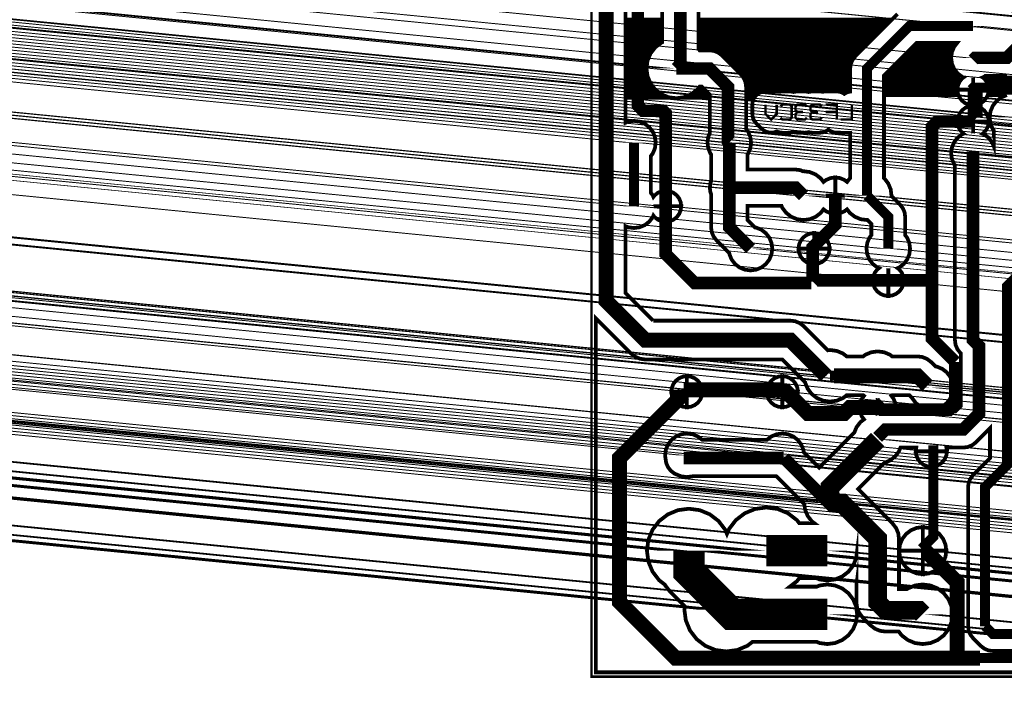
# Model space of a CAD drawing. Header units: millimetres. Extents: x -27026875 to 27027017, y -27026893 to 27026992.
# Tile 28 of 44: x -46 to 33, y -2 to 52. Entities that reach past the tile are written whole.
import ezdxf

# ---------------------------------------------------------------- set-up
doc = ezdxf.new("R2010")
doc.units = ezdxf.units.MM
doc.layers.add('BOT', color=2, linetype='CONTINUOUS')
doc.layers.add('DRL', color=26, linetype='CONTINUOUS')

# ---------------------------------------------------------------- blocks, each defined once
blk = doc.blocks.new('PAD_3_2')
at = {"layer": 'BOT', "color": 1}
blk.add_lwpolyline([(-0.45, 0, 54053816, 0.9, 1), (0.45, 0, 54053816, 0.9, 1)], format="xyseb", close=True, dxfattribs=at)
blk = doc.blocks.new('PAD_8_26')
at = {"layer": 'DRL', "color": 1}
blk.add_lwpolyline([(-0.2, 0, 53992952, 0.4, 1), (0.2, 0, 53992952, 0.4, 1)], format="xyseb", close=True, dxfattribs=at)
blk = doc.blocks.new('PAD_9_2')
at = {"layer": 'BOT', "color": 1}
blk.add_lwpolyline([(-0.395, 0, 53985784, 0.79, 1), (0.395, 0, 53985784, 0.79, 1)], format="xyseb", close=True, dxfattribs=at)
blk = doc.blocks.new('PAD_11_2')
at = {"layer": 'BOT', "color": 1}
blk.add_lwpolyline([(-0.75, 0, 53992952, 1.5, 1), (0.75, 0, 53992952, 1.5, 1)], format="xyseb", close=True, dxfattribs=at)
blk = doc.blocks.new('PAD_12_2')
at = {"layer": 'BOT', "color": 1}
blk.add_lwpolyline([(-0.555, 0, 53992952, 1.11, 1), (0.555, 0, 53992952, 1.11, 1)], format="xyseb", close=True, dxfattribs=at)
blk = doc.blocks.new('PAD_13_2')
at = {"layer": 'BOT', "color": 1}
blk.add_lwpolyline([(-0.715, 0, 53992952, 1.43, 1), (0.715, 0, 53992952, 1.43, 1)], format="xyseb", close=True, dxfattribs=at)
blk = doc.blocks.new('PAD_14_2')
at = {"layer": 'BOT', "color": 1}
blk.add_lwpolyline([(-0.4, 0, 53992952, 0.8, 1), (0.4, 0, 53992952, 0.8, 1)], format="xyseb", close=True, dxfattribs=at)
blk = doc.blocks.new('PAD_15_2')
at = {"layer": 'BOT', "color": 1}
blk.add_lwpolyline([(-0.5, 0, 53992952, 1, 1), (0.5, 0, 53992952, 1, 1)], format="xyseb", close=True, dxfattribs=at)
blk = doc.blocks.new('PAD_16_2')
at = {"layer": 'BOT', "color": 1}
blk.add_lwpolyline([(-1.25, 0, 53992952, 2.5, 1), (1.25, 0, 53992952, 2.5, 1)], format="xyseb", close=True, dxfattribs=at)
blk = doc.blocks.new('PAD_17_2')
at = {"layer": 'BOT', "color": 1}
blk.add_lwpolyline([(-1.2, 0, 53992952, 2.4, 1), (1.2, 0, 53992952, 2.4, 1)], format="xyseb", close=True, dxfattribs=at)
blk = doc.blocks.new('PAD_18_2')
at = {"layer": 'BOT', "color": 1}
blk.add_lwpolyline([(-0.9, 0, 53992952, 1.8, 1), (0.9, 0, 53992952, 1.8, 1)], format="xyseb", close=True, dxfattribs=at)
blk = doc.blocks.new('PAD_19_2')
at = {"layer": 'BOT', "color": 1}
blk.add_lwpolyline([(-1.19, 0, 53992952, 2.38, 1), (1.19, 0, 53992952, 2.38, 1)], format="xyseb", close=True, dxfattribs=at)
blk = doc.blocks.new('PAD_20_2')
at = {"layer": 'BOT', "color": 1}
blk.add_lwpolyline([(-0.3, 0, 53992952, 0.6, 1), (0.3, 0, 53992952, 0.6, 1)], format="xyseb", close=True, dxfattribs=at)
blk = doc.blocks.new('PAD_21_26')
at = {"layer": 'DRL', "color": 1}
blk.add_lwpolyline([(-0.25, 0, 53992952, 0.5, 1), (0.25, 0, 53992952, 0.5, 1)], format="xyseb", close=True, dxfattribs=at)
blk = doc.blocks.new('PAD_22_26')
at = {"layer": 'DRL', "color": 1}
blk.add_lwpolyline([(-0.6, 0, 53992952, 1.2, 1), (0.6, 0, 53992952, 1.2, 1)], format="xyseb", close=True, dxfattribs=at)
blk = doc.blocks.new('PAD_23_26')
at = {"layer": 'DRL', "color": 1}
blk.add_lwpolyline([(-0.225, 0, 53992952, 0.45, 1), (0.225, 0, 53992952, 0.45, 1)], format="xyseb", close=True, dxfattribs=at)
blk = doc.blocks.new('PAD_24_26')
at = {"layer": 'DRL', "color": 1}
blk.add_lwpolyline([(-0.275, 0, 53992952, 0.55, 1), (0.275, 0, 53992952, 0.55, 1)], format="xyseb", close=True, dxfattribs=at)
blk = doc.blocks.new('PAD_25_26')
at = {"layer": 'DRL', "color": 1}
blk.add_lwpolyline([(-0.8875, 0, 53992952, 1.775, 1), (0.8875, 0, 53992952, 1.775, 1)], format="xyseb", close=True, dxfattribs=at)
blk = doc.blocks.new('PAD_26_26')
at = {"layer": 'DRL', "color": 1}
blk.add_lwpolyline([(-0.775, 0, 53992952, 1.55, 1), (0.775, 0, 53992952, 1.55, 1)], format="xyseb", close=True, dxfattribs=at)
blk = doc.blocks.new('PAD_27_26')
at = {"layer": 'DRL', "color": 1}
blk.add_lwpolyline([(-0.8, 0, 53992952, 1.6, 1), (0.8, 0, 53992952, 1.6, 1)], format="xyseb", close=True, dxfattribs=at)
blk = doc.blocks.new('PAD_28_26')
at = {"layer": 'DRL', "color": 1}
blk.add_lwpolyline([(-0.325, 0, 53992952, 0.65, 1), (0.325, 0, 53992952, 0.65, 1)], format="xyseb", close=True, dxfattribs=at)
blk = doc.blocks.new('PAD_29_26')
at = {"layer": 'DRL', "color": 1}
blk.add_lwpolyline([(-0.1375, 0, 53992952, 0.275, 1), (0.1375, 0, 53992952, 0.275, 1)], format="xyseb", close=True, dxfattribs=at)

msp = doc.modelspace()

# ---------------------------------------------------------------- linework, layer by layer
at = {"layer": '53705064', "const_width": 0.2}
msp.add_lwpolyline([(0, 85), (115, 85), (115, 0), (0, 0), (0, 85)], dxfattribs=at)
at = {"layer": '53749800'}
for points, const_width in [([(3.0427, 28.14105), (1.16416, 30.01959), (1.16416, 72.72334), (3.80999, 75.36917), (9.31333, 75.36917), (11.32416, 77.38), (15.24, 77.38)], 1.2), ([(22.11916, 64.46834), (21.9075, 64.68), (8.78416, 64.68), (5.08, 60.97584), (5.08, 59.6), (3.70416, 58.22416), (3.70416, 45.63), (3.80999, 45.52417)], 1), ([(6.77333, 48.59334), (7.09083, 48.91084), (7.09083, 58.0125), (10.37167, 61.29334), (10.26583, 61.29334)], 1), ([(4.92849, 28.448), (2.71466, 30.66184), (2.71466, 35.99724), (2.93619, 35.90548), (3.38666, 35.84617), (3.83713, 35.90548), (4.25691, 36.07935), (4.61738, 36.35595), (4.89398, 36.71642), (4.94617, 36.84242), (5.04874, 36.70875), (5.30586, 36.51145), (5.60529, 36.38742), (5.92661, 36.34512), (5.92661, 37.58662), (5.12715, 37.58662), (5.12716, 37.58667), (5.12715, 37.58672), (5.92661, 37.58672), (5.92661, 38.82822), (5.60529, 38.78592), (5.30586, 38.66189), (5.04874, 38.46459), (4.94617, 38.33092), (4.89398, 38.45692), (4.73716, 38.66129), (4.73716, 41.59205), (4.89398, 41.79642), (5.06785, 42.2162), (5.12716, 42.66667), (5.06785, 43.11714), (4.89398, 43.53692), (4.61738, 43.89739), (4.25691, 44.17399), (3.83713, 44.34786), (3.38666, 44.40717), (2.93619, 44.34786), (2.71466, 44.2561), (2.71466, 59.69244)], 0.301), ([(5.64033, 58.0125), (5.64033, 50.67862), (5.58308, 50.65491), (5.09006, 50.27661), (4.71176, 49.78359), (4.47394, 49.20946), (4.39283, 48.59334), (4.47394, 47.97722), (4.71176, 47.40309), (5.09006, 46.91007), (5.58308, 46.53177), (6.15721, 46.29395), (6.77333, 46.21284), (7.38945, 46.29395), (7.96358, 46.53177), (8.4566, 46.91007), (8.63521, 47.14284), (8.81834, 47.14284), (9.45033, 46.51085), (9.45033, 43.41859), (9.32547, 43.11714), (9.26616, 42.66667), (9.32547, 42.2162), (9.49934, 41.79642), (9.55616, 41.72237), (9.55616, 39.57994), (9.49975, 39.44376), (9.45033, 39.06834), (9.49975, 38.69292), (9.55616, 38.55674), (9.55616, 35.89334), (9.60558, 35.51792), (9.75049, 35.16809), (9.981, 34.86768), (11.00663, 33.84205), (11.01881, 33.74953), (11.19268, 33.32975), (11.46928, 32.96928), (11.82975, 32.69268), (12.24953, 32.51881), (12.7, 32.4595), (13.15047, 32.51881), (13.57025, 32.69268), (13.93072, 32.96928), (14.20732, 33.32975), (14.38119, 33.74953), (14.4405, 34.2), (14.38119, 34.65047), (14.20732, 35.07025), (13.93072, 35.43072), (13.57025, 35.70732), (13.15047, 35.88119), (13.05795, 35.89337), (12.45716, 36.49416), (12.45716, 37.61784), (15.17798, 37.61784), (15.24415, 37.45809), (15.55412, 37.05413), (15.95808, 36.74416), (16.4285, 36.5493), (16.93333, 36.48284), (17.43816, 36.5493), (17.90858, 36.74416), (18.31254, 37.05413), (18.53272, 37.34108), (18.74753, 37.17625), (19.0976, 37.03125), (19.47328, 36.98179), (19.47328, 38.43329), (18.88382, 38.43329), (18.88383, 38.43334), (18.88382, 38.43339), (19.47328, 38.43339), (19.47328, 39.88489), (19.0976, 39.83543), (18.74753, 39.69043), (18.53272, 39.5256), (18.31254, 39.81255), (17.90858, 40.12252), (17.43816, 40.31738), (16.93333, 40.38384), (16.89313, 40.37855), (16.67375, 40.46943), (16.29833, 40.51885), (12.45716, 40.51884), (12.45716, 41.72237), (12.51398, 41.79642), (12.68785, 42.2162), (12.74716, 42.66667), (12.68785, 43.11714), (12.51398, 43.53692), (12.35133, 43.74889), (12.35133, 47.11167), (12.30191, 47.48709), (12.157, 47.83692), (11.92649, 48.13734), (10.44482, 49.619), (10.14441, 49.84951), (9.79458, 49.99443), (9.41916, 50.04384), (8.63521, 50.04384), (8.54133, 50.16619), (8.54133, 57.41168)], 0.301), ([(24.44505, 52.93495), (21.05838, 49.54828), (20.84376, 49.26858), (20.70885, 48.94287), (20.66283, 48.59333), (20.66283, 46.74232), (20.52436, 46.72409), (20.271, 46.61914), (20.19625, 46.56178), (20.1215, 46.61914), (19.86814, 46.72409), (19.59625, 46.75988), (18.69625, 46.75988), (18.47125, 46.73026), (18.24625, 46.75988), (17.64625, 46.75988), (17.37436, 46.72409), (17.34625, 46.71245), (17.31814, 46.72409), (17.04625, 46.75988), (16.44625, 46.75988), (16.17436, 46.72409), (16.14625, 46.71245), (16.11814, 46.72409), (15.84625, 46.75988), (15.24625, 46.75988), (15.02126, 46.73026), (14.79625, 46.75988), (14.52436, 46.72409), (14.34625, 46.65031), (14.16814, 46.72409), (13.89625, 46.75988), (13.62436, 46.72409), (13.371, 46.61914), (13.15343, 46.4522), (12.98649, 46.23463), (12.88154, 45.98127), (12.84575, 45.70938), (12.84575, 44.95938), (12.88154, 44.68749), (12.98649, 44.43413), (13.15343, 44.21656), (13.60343, 43.76656), (13.821, 43.59962), (14.07436, 43.49467), (14.34625, 43.45888), (14.61814, 43.49467), (14.79625, 43.56845), (14.97436, 43.49467), (15.24625, 43.45888), (15.84625, 43.45888), (16.11814, 43.49467), (16.14625, 43.50631), (16.17436, 43.49467), (16.44625, 43.45888), (17.04625, 43.45888), (17.31814, 43.49467), (17.34625, 43.50631), (17.37436, 43.49467), (17.64625, 43.45888), (18.24625, 43.45888), (18.51814, 43.49467), (18.7715, 43.59962), (18.92125, 43.71452), (19.071, 43.59962), (19.32436, 43.49467), (19.59625, 43.45888), (19.74625, 43.47863), (19.89625, 43.45888), (20.66283, 43.45888), (20.66283, 39.83458), (20.63412, 39.81255), (20.41394, 39.5256), (20.19913, 39.69043), (19.84906, 39.83543), (19.47338, 39.88489), (19.47338, 38.43339), (20.06284, 38.43339), (20.06283, 38.43334), (20.06284, 38.43329), (19.47338, 38.43329), (19.47338, 36.98179), (19.84906, 37.03125), (20.19913, 37.17625), (20.41394, 37.34108), (20.63412, 37.05413), (21.03808, 36.74416), (21.5085, 36.5493), (22.01333, 36.48284), (22.04921, 36.48756), (22.35616, 36.18061), (22.35616, 35.27462), (22.19934, 35.07025), (22.02547, 34.65047), (21.96616, 34.2), (22.02547, 33.74953), (22.19934, 33.32975), (22.47594, 32.96928), (22.83641, 32.69268), (22.96241, 32.64049), (22.82874, 32.53792), (22.63144, 32.2808), (22.50741, 31.98137), (22.46511, 31.66005), (23.70661, 31.66005), (23.70661, 32.45951), (23.70666, 32.4595), (23.70671, 32.45951), (23.70671, 31.66005), (24.94821, 31.66005), (24.90591, 31.98137), (24.78188, 32.2808), (24.58458, 32.53792), (24.45091, 32.64049), (24.57691, 32.69268), (24.93738, 32.96928), (25.21398, 33.32975), (25.38785, 33.74953), (25.44716, 34.2), (25.38785, 34.65047), (25.21398, 35.07025), (25.05716, 35.27462), (25.05716, 36.74001), (25.01114, 37.08955), (24.87623, 37.41526), (24.66161, 37.69496), (23.95911, 38.39746), (23.96383, 38.43334), (23.89737, 38.93817), (23.70251, 39.40859), (23.39254, 39.81255), (23.36383, 39.83458), (23.36383, 48.03393), (25.9594, 50.6295), (29.20516, 50.6295), (28.96402, 50.31525), (28.78915, 49.89306), (28.7295, 49.44), (28.78915, 48.98694), (28.96402, 48.56475), (29.24221, 48.20221), (29.60475, 47.92402), (29.71609, 47.8779), (29.59501, 47.78499), (29.39612, 47.5258), (29.27109, 47.22396), (29.22845, 46.90005), (30.47995, 46.90005), (30.47995, 47.68951), (30.48, 47.6895), (30.48005, 47.68951), (30.48005, 46.90005), (31.73155, 46.90005), (31.68891, 47.22396), (31.56388, 47.5258), (31.36499, 47.78499), (31.24391, 47.8779), (31.35525, 47.92402), (31.44058, 47.9895), (33.17875, 47.9895)], 0.301), ([(2.71466, 52.4895), (5.64033, 52.4895)], 0.301), ([(2.71466, 52.2885), (5.64033, 52.2885)], 0.301), ([(2.71466, 52.0875), (5.64033, 52.0875)], 0.301), ([(2.71466, 51.8865), (5.64033, 51.8865)], 0.301), ([(8.54133, 52.4895), (23.9996, 52.4895)], 0.301), ([(8.54133, 52.2885), (23.7986, 52.2885)], 0.301), ([(8.54133, 52.0875), (23.5976, 52.0875)], 0.301), ([(8.54133, 51.8865), (23.3966, 51.8865)], 0.301), ([(30.48, 51.98), (25.4, 51.98), (22.01333, 48.59333), (22.01333, 38.43334)], 0.8), ([(30.48, 49.28125), (30.63875, 49.44), (33.17875, 49.44), (35.2425, 51.50375), (36.83, 51.50375)], 1), ([(2.71466, 51.6855), (5.64033, 51.6855)], 0.301), ([(2.71466, 51.4845), (5.64033, 51.4845)], 0.301), ([(2.71466, 51.2835), (5.64033, 51.2835)], 0.301), ([(2.71466, 51.0825), (5.64033, 51.0825)], 0.301), ([(8.54133, 51.6855), (23.1956, 51.6855)], 0.301), ([(8.54133, 51.4845), (22.9946, 51.4845)], 0.301), ([(8.54133, 51.2835), (22.7936, 51.2835)], 0.301), ([(8.54133, 51.0825), (22.5926, 51.0825)], 0.301), ([(2.71466, 50.8815), (5.64033, 50.8815)], 0.301), ([(2.71466, 50.6805), (5.64033, 50.6805)], 0.301), ([(2.71466, 50.4795), (5.35448, 50.4795)], 0.301), ([(2.71466, 50.2785), (5.09252, 50.2785)], 0.301), ([(8.54133, 50.8815), (22.3916, 50.8815)], 0.301), ([(8.54133, 50.6805), (22.1906, 50.6805)], 0.301), ([(8.54133, 50.4795), (21.9896, 50.4795)], 0.301), ([(8.54133, 50.2785), (21.7886, 50.2785)], 0.301), ([(25.6084, 50.2785), (28.9488, 50.2785)], 0.301), ([(25.8094, 50.4795), (29.09006, 50.4795)], 0.301), ([(2.71466, 50.0775), (4.93728, 50.0775)], 0.301), ([(2.71466, 49.8765), (4.78305, 49.8765)], 0.301), ([(2.71466, 49.6755), (4.66699, 49.6755)], 0.301), ([(2.71466, 49.4745), (4.58373, 49.4745)], 0.301), ([(8.60938, 50.0775), (21.5876, 50.0775)], 0.301), ([(10.07926, 49.8765), (21.3866, 49.8765)], 0.301), ([(10.37119, 49.6755), (21.1856, 49.6755)], 0.301), ([(10.58932, 49.4745), (21.00177, 49.4745)], 0.301), ([(24.8044, 49.4745), (28.73404, 49.4745)], 0.301), ([(25.0054, 49.6755), (28.76051, 49.6755)], 0.301), ([(25.2064, 49.8765), (28.78697, 49.8765)], 0.301), ([(25.4074, 50.0775), (28.86554, 50.0775)], 0.301), ([(2.71466, 49.2735), (4.50047, 49.2735)], 0.301), ([(2.71466, 49.0725), (4.45591, 49.0725)], 0.301), ([(2.71466, 48.8715), (4.42945, 48.8715)], 0.301), ([(2.71466, 48.6705), (4.40299, 48.6705)], 0.301), ([(11.00666, 42.66667), (10.90083, 42.7725), (10.90083, 47.11167), (9.41916, 48.59334), (6.77333, 48.59334)], 1), ([(10.79032, 49.2735), (20.84754, 49.2735)], 0.301), ([(10.99132, 49.0725), (20.76254, 49.0725)], 0.301), ([(11.19233, 48.8715), (20.69945, 48.8715)], 0.301), ([(11.39333, 48.6705), (20.67299, 48.6705)], 0.301), ([(24.0004, 48.6705), (28.92022, 48.6705)], 0.301), ([(24.2014, 48.8715), (28.83696, 48.8715)], 0.301), ([(24.4024, 49.0725), (28.77789, 49.0725)], 0.301), ([(24.6034, 49.2735), (28.75142, 49.2735)], 0.301), ([(2.71466, 48.4695), (4.40913, 48.4695)], 0.301), ([(2.71466, 48.2685), (4.43559, 48.2685)], 0.301), ([(2.71466, 48.0675), (4.46205, 48.0675)], 0.301), ([(2.71466, 47.8665), (4.5198, 47.8665)], 0.301), ([(11.59433, 48.4695), (20.66283, 48.4695)], 0.301), ([(11.79533, 48.2685), (20.66283, 48.2685)], 0.301), ([(11.98008, 48.0675), (20.66283, 48.0675)], 0.301), ([(12.1343, 47.8665), (20.66283, 47.8665)], 0.301), ([(23.36383, 47.8665), (29.70123, 47.8665)], 0.301), ([(23.3974, 48.0675), (29.41777, 48.0675)], 0.301), ([(23.5984, 48.2685), (29.19134, 48.2685)], 0.301), ([(23.7994, 48.4695), (29.03711, 48.4695)], 0.301), ([(31.25877, 47.8665), (59.51411, 47.8665)], 0.301), ([(2.71466, 47.6655), (4.60306, 47.6655)], 0.301), ([(2.71466, 47.4645), (4.68632, 47.4645)], 0.301), ([(2.71466, 47.2635), (4.81887, 47.2635)], 0.301), ([(2.71466, 47.0625), (4.9731, 47.0625)], 0.301), ([(8.57356, 47.0625), (8.89868, 47.0625)], 0.301), ([(12.22801, 47.6655), (20.66283, 47.6655)], 0.301), ([(12.30488, 47.4645), (20.66283, 47.4645)], 0.301), ([(12.33134, 47.2635), (20.66283, 47.2635)], 0.301), ([(12.35133, 47.0625), (20.66283, 47.0625)], 0.301), ([(23.36383, 47.6655), (29.50332, 47.6655)], 0.301), ([(23.36383, 47.4645), (29.37073, 47.4645)], 0.301), ([(23.36383, 47.2635), (29.28747, 47.2635)], 0.301), ([(23.36383, 47.0625), (29.24984, 47.0625)], 0.301), ([(30.32125, 46.9), (30.48, 47.05875), (56.99125, 47.05875)], 0.8), ([(30.63875, 46.9), (30.63875, 44.6775)], 1.2), ([(30.63875, 44.51875), (30.48, 44.6775), (30.48, 46.9)], 0.8), ([(30.47995, 47.6655), (30.48005, 47.6655)], 0.301), ([(30.47995, 47.4645), (30.48005, 47.4645)], 0.301), ([(30.47995, 47.2635), (30.48005, 47.2635)], 0.301), ([(30.47995, 47.0625), (30.48005, 47.0625)], 0.301), ([(31.45668, 47.6655), (59.64301, 47.6655)], 0.301), ([(31.58927, 47.4645), (59.80418, 47.4645)], 0.301), ([(31.67253, 47.2635), (60.00518, 47.2635)], 0.301), ([(31.71016, 47.0625), (60.20618, 47.0625)], 0.301), ([(2.71466, 46.8615), (5.15336, 46.8615)], 0.301), ([(2.71466, 46.6605), (5.41531, 46.6605)], 0.301), ([(2.71466, 46.4595), (5.75755, 46.4595)], 0.301), ([(2.71466, 46.2585), (6.42649, 46.2585)], 0.301), ([(33.17606, 46.46495), (32.72975, 46.28008), (32.3465, 45.986), (32.05242, 45.60275), (31.86755, 45.15644), (31.8045, 44.6775), (31.86755, 44.19856), (32.05242, 43.75225), (32.14575, 43.63062), (32.14575, 42.33366), (31.99598, 42.69525), (31.71779, 43.05779), (31.35525, 43.33598), (31.24391, 43.3821), (31.36499, 43.47501), (31.56388, 43.7342), (31.68891, 44.03604), (31.73155, 44.35995), (30.48005, 44.35995), (30.48005, 43.57049), (30.48, 43.5705), (30.47995, 43.57049), (30.47995, 44.35995), (29.22845, 44.35995), (29.27109, 44.03604), (29.39612, 43.7342), (29.59501, 43.47501), (29.71609, 43.3821), (29.60475, 43.33598), (29.24221, 43.05779), (28.96402, 42.69525), (28.78915, 42.27306), (28.7295, 41.82), (28.78915, 41.36694), (28.96402, 40.94475), (29.0295, 40.85942), (29.0295, 26.8975), (29.07892, 26.52208), (29.22383, 26.17225), (29.45434, 25.87184), (29.50575, 25.82043), (29.50575, 21.62457), (29.08543, 21.20425), (24.27262, 21.20425), (24.31155, 21.49995), (22.86005, 21.49995), (22.86005, 21.04733), (22.85995, 21.04729), (22.85995, 21.49995), (21.40845, 21.49995), (21.45791, 21.12427), (21.60291, 20.7742), (21.76774, 20.55939), (21.48079, 20.33921), (21.17082, 19.93525), (20.98728, 19.49216), (18.19322, 16.6981), (16.94702, 17.9443), (16.92119, 18.14047), (16.74732, 18.56025), (16.47072, 18.92072), (16.11025, 19.19732), (15.69047, 19.37119), (15.24, 19.4305), (14.78953, 19.37119), (14.36975, 19.19732), (14.02203, 18.9305), (8.83797, 18.9305), (8.49025, 19.19732), (8.07047, 19.37119), (7.62, 19.4305), (7.16953, 19.37119), (6.74975, 19.19732), (6.38928, 18.92072), (6.11268, 18.56025), (5.93881, 18.14047), (5.8795, 17.69), (5.93881, 17.23953), (5.94225, 17.23123), (5.95892, 17.10458), (6.10383, 16.75475), (6.33434, 16.45434), (6.63475, 16.22383), (6.98458, 16.07892), (7.00757, 16.07589), (7.16953, 16.00881), (7.62, 15.9495), (8.07047, 16.00881), (8.12042, 16.0295), (14.73958, 16.0295), (14.77304, 16.01564), (17.00175, 13.78693), (17.05971, 13.3467), (17.26555, 12.84975), (17.59301, 12.42301), (17.79176, 12.2705), (16.59355, 12.2705), (16.40987, 12.50987), (15.69525, 13.05822), (14.86306, 13.40293), (13.97, 13.5205), (13.07694, 13.40293), (12.24475, 13.05822), (11.53013, 12.50987), (10.98178, 11.79525), (10.82072, 11.40642), (10.68037, 11.74525), (10.14791, 12.43916), (9.454, 12.97162), (8.64592, 13.30633), (7.77875, 13.4205), (6.91158, 13.30633), (6.1035, 12.97162), (5.40959, 12.43916), (4.87713, 11.74525), (4.54242, 10.93717), (4.42825, 10.07), (4.54242, 9.20283), (4.87713, 8.39475), (5.40959, 7.70084), (5.85836, 7.35648), (5.87306, 7.321), (6.22276, 6.86526), (7.45423, 5.63379), (7.4195, 5.37), (7.53367, 4.50283), (7.86838, 3.69475), (8.40084, 3.00084), (9.09475, 2.46838), (9.90283, 2.13367), (10.77, 2.0195), (11.63717, 2.13367), (12.44525, 2.46838), (12.86374, 2.7895), (17.98348, 2.7895), (18.22221, 2.69061), (18.83833, 2.6095), (19.45445, 2.69061), (20.02858, 2.92843), (20.5216, 3.30673), (20.8999, 3.79975), (21.13772, 4.37388), (21.21883, 4.99), (21.13772, 5.60612), (20.8999, 6.18025), (20.5216, 6.67327), (20.02858, 7.05157), (19.45445, 7.28939), (18.83833, 7.3705), (18.22221, 7.28939), (17.98348, 7.1905), (15.83694, 7.1905), (16.40987, 7.63013), (16.59355, 7.8695), (17.98348, 7.8695), (18.22221, 7.77061), (18.83833, 7.6895), (19.45445, 7.77061), (20.02858, 8.00843), (20.5216, 8.38673), (20.8999, 8.87975), (21.13772, 9.45388), (21.1595, 9.61932), (21.1595, 5.9425), (21.21744, 5.50238), (21.38732, 5.09225), (21.65756, 4.74005), (22.29256, 4.10506), (22.64475, 3.83482), (23.05488, 3.66494), (23.495, 3.607), (24.54466, 3.607), (24.77506, 3.30673), (25.26808, 2.92843), (25.84221, 2.69061), (26.45833, 2.6095), (27.07445, 2.69061), (27.64858, 2.92843), (28.1416, 3.30673), (28.5199, 3.79975), (28.75772, 4.37388), (28.83883, 4.99), (28.75772, 5.60612), (28.5199, 6.18025), (28.1416, 6.67327), (27.64858, 7.05157), (27.07445, 7.28939), (26.45833, 7.3705), (25.84221, 7.28939), (25.26808, 7.05157), (25.2113, 7.008), (24.5605, 7.008), (24.5605, 11.0225), (24.50256, 11.46262), (24.33268, 11.87275), (24.06244, 12.22494), (21.29613, 14.99125), (23.39216, 17.08728), (23.83525, 17.27082), (24.23921, 17.58079), (24.54918, 17.98475), (24.68111, 18.30325), (25.94363, 18.30325), (25.9047, 18.00755), (27.1462, 18.00755), (27.1462, 18.30325), (27.1463, 18.30325), (27.1463, 18.00755), (28.3878, 18.00755), (28.34887, 18.30325), (29.68625, 18.30325), (30.06167, 18.35267), (30.4115, 18.49758), (30.71191, 18.72809), (31.82825, 19.84443), (31.82825, 17.45565), (30.47755, 16.10495), (30.26293, 15.82525), (30.12802, 15.49954), (30.082, 15.15), (30.082, 4.0375), (30.12802, 3.68796), (30.26294, 3.36225), (30.47755, 3.08255), (31.11255, 2.44755), (31.39225, 2.23293), (31.71796, 2.09802), (32.0675, 2.052), (53.34, 2.052)], 0.301), ([(7.12017, 46.2585), (9.45033, 46.2585)], 0.301), ([(7.78911, 46.4595), (9.45033, 46.4595)], 0.301), ([(8.13135, 46.6605), (9.30068, 46.6605)], 0.301), ([(8.3933, 46.8615), (9.09968, 46.8615)], 0.301), ([(12.35133, 46.8615), (20.66283, 46.8615)], 0.301), ([(12.35133, 46.6605), (13.47085, 46.6605)], 0.301), ([(12.35133, 46.4595), (13.16294, 46.4595)], 0.301), ([(12.35133, 46.2585), (13.00481, 46.2585)], 0.301), ([(14.32165, 46.6605), (14.37085, 46.6605)], 0.301), ([(20.02165, 46.6605), (20.37085, 46.6605)], 0.301), ([(23.36383, 46.8615), (29.23351, 46.8615)], 0.301), ([(23.36383, 46.6605), (29.25997, 46.6605)], 0.301), ([(23.36383, 46.4595), (29.31936, 46.4595)], 0.301), ([(29.59501, 46.01501), (29.8542, 45.81612), (30.15604, 45.69109), (30.47995, 45.64845), (30.47995, 46.89995), (29.22845, 46.89995), (29.27109, 46.57604), (29.39612, 46.2742), (29.59501, 46.01501)], 0.301), ([(30.47995, 46.8615), (30.48005, 46.8615)], 0.301), ([(30.47995, 46.6605), (30.48005, 46.6605)], 0.301), ([(30.47995, 46.4595), (30.48005, 46.4595)], 0.301), ([(30.80396, 45.69109), (31.1058, 45.81612), (31.36499, 46.01501), (31.56388, 46.2742), (31.68891, 46.57604), (31.73155, 46.89995), (30.48005, 46.89995), (30.48005, 45.64845), (30.80396, 45.69109)], 0.301), ([(31.64064, 46.4595), (33.1629, 46.4595)], 0.301), ([(31.70003, 46.6605), (60.60818, 46.6605)], 0.301), ([(31.72649, 46.8615), (60.40718, 46.8615)], 0.301), ([(3.70416, 45.63), (4.12749, 45.20667), (5.715, 45.20667), (5.92666, 44.99501), (5.92666, 37.58667)], 1), ([(14.79625, 45.70938), (14.79625, 44.95938), (14.34625, 44.50938), (13.89625, 44.95938), (13.89625, 45.70938)], 0.2), ([(15.09625, 44.65938), (15.24625, 44.50938), (15.84625, 44.50938), (15.99625, 44.65938), (15.99625, 45.55938), (15.84625, 45.70938), (15.24625, 45.70938), (15.09625, 45.55938)], 0.2), ([(17.19625, 45.55938), (17.04625, 45.70938), (16.44625, 45.70938), (16.29625, 45.55938), (16.29625, 45.25938), (16.44625, 45.10938), (16.89625, 45.10938)], 0.2), ([(18.39625, 45.55938), (18.24625, 45.70938), (17.64625, 45.70938), (17.49625, 45.55938), (17.49625, 45.25938), (17.64625, 45.10938), (18.09625, 45.10938)], 0.2), ([(19.59625, 44.50938), (19.59625, 45.70938), (18.69625, 45.70938)], 0.2), ([(20.79625, 45.70938), (20.79625, 44.50938), (19.89625, 44.50938)], 0.2), ([(30.47995, 44.36005), (30.47995, 45.61155), (30.15604, 45.56891), (29.8542, 45.44388), (29.59501, 45.24499), (29.39612, 44.9858), (29.27109, 44.68396), (29.22845, 44.36005), (30.47995, 44.36005)], 0.301), ([(31.73155, 44.36005), (31.68891, 44.68396), (31.56388, 44.9858), (31.36499, 45.24499), (31.1058, 45.44388), (30.80396, 45.56891), (30.48005, 45.61155), (30.48005, 44.36005), (31.73155, 44.36005)], 0.301), ([(16.44625, 45.10938), (16.29625, 44.95938), (16.29625, 44.65938), (16.44625, 44.50938), (17.04625, 44.50938), (17.19625, 44.65938)], 0.2), ([(17.64625, 45.10938), (17.49625, 44.95938), (17.49625, 44.65938), (17.64625, 44.50938), (18.24625, 44.50938), (18.39625, 44.65938)], 0.2), ([(18.69625, 45.10938), (19.59625, 45.10938)], 0.2), ([(29.05125, 25.15125), (27.19916, 27.00334), (27.19916, 43.93667), (27.62249, 44.36), (30.48, 44.36)], 1), ([(3.38666, 42.66667), (3.38666, 37.58667)], 0.8), ([(12.7, 34.2), (11.00666, 35.89334), (11.00666, 42.66667)], 1), ([(22.86, 19.11876), (23.49499, 19.75375), (29.68625, 19.75375), (30.95625, 21.02375), (30.95625, 26.42125), (30.48, 26.8975), (30.48, 41.97875)], 1), ([(16.93333, 38.43334), (16.29833, 39.06834), (10.90083, 39.06834)], 1), ([(7.16821, 37.58672), (7.12591, 37.90804), (7.00188, 38.20747), (6.80458, 38.46459), (6.54746, 38.66189), (6.24803, 38.78592), (5.92671, 38.82822), (5.92671, 37.58672), (7.16821, 37.58672)], 0.301), ([(17.67416, 34.30584), (19.47333, 36.10501), (19.47333, 38.43334)], 1), ([(22.01333, 38.43334), (23.70666, 36.74001), (23.70666, 34.2)], 0.8), ([(5.92666, 37.6925), (5.92666, 33.77667), (8.25499, 31.44834), (17.56833, 31.44834)], 1), ([(6.80458, 36.70875), (7.00188, 36.96587), (7.12591, 37.2653), (7.16821, 37.58662), (5.92671, 37.58662), (5.92671, 36.34512), (6.24803, 36.38742), (6.54746, 36.51145), (6.80458, 36.70875)], 0.301), ([(17.77995, 34.20005), (17.77995, 35.44155), (17.45863, 35.39925), (17.1592, 35.27522), (16.90208, 35.07792), (16.70478, 34.8208), (16.58075, 34.52137), (16.53845, 34.20005), (17.77995, 34.20005)], 0.301), ([(19.02155, 34.20005), (18.97925, 34.52137), (18.85522, 34.8208), (18.65792, 35.07792), (18.4008, 35.27522), (18.10137, 35.39925), (17.78005, 35.44155), (17.78005, 34.20005), (19.02155, 34.20005)], 0.301), ([(17.78, 34.41167), (17.67416, 34.30583), (17.67416, 31.55417)], 1), ([(17.1592, 33.12478), (17.45863, 33.00075), (17.77995, 32.95845), (17.77995, 34.19995), (16.53845, 34.19995), (16.58075, 33.87863), (16.70478, 33.5792), (16.90208, 33.32208), (17.1592, 33.12478)], 0.301), ([(18.10137, 33.00075), (18.4008, 33.12478), (18.65792, 33.32208), (18.85522, 33.5792), (18.97925, 33.87863), (19.02155, 34.19995), (17.78005, 34.19995), (17.78005, 32.95845), (18.10137, 33.00075)], 0.301), ([(35.71875, 33.72375), (33.17875, 31.18375), (33.17875, 16.89625), (31.4325, 15.15), (31.4325, 4.0375)], 0.8), ([(17.67416, 31.55417), (17.77999, 31.66), (23.70666, 31.66)], 1), ([(22.50741, 31.33863), (22.63144, 31.0392), (22.82874, 30.78208), (23.08586, 30.58478), (23.38529, 30.46075), (23.70661, 30.41845), (23.70661, 31.65995), (22.46511, 31.65995), (22.50741, 31.33863)], 0.301), ([(27.19916, 31.66), (23.70666, 31.66)], 1), ([(24.02803, 30.46075), (24.32746, 30.58478), (24.58458, 30.78208), (24.78188, 31.0392), (24.90591, 31.33863), (24.94821, 31.65995), (23.70671, 31.65995), (23.70671, 30.41845), (24.02803, 30.46075)], 0.301), ([(114.6495, 0.3505), (0.3505, 0.3505), (0.3505, 28.6405), (3.18988, 25.80113), (3.511, 25.55473), (3.88495, 25.39983), (4.28625, 25.347), (15.23276, 25.347), (17.05769, 23.52207), (17.05971, 23.5067), (17.26555, 23.00975), (17.59301, 22.58301), (18.01975, 22.25555), (18.5167, 22.04971), (19.05, 21.9795), (19.5833, 22.04971), (20.08025, 22.25555), (20.38513, 22.4895), (21.70402, 22.4895), (21.76774, 22.44061), (21.60291, 22.2258), (21.45791, 21.87573), (21.40845, 21.50005), (22.85995, 21.50005), (22.85995, 22.08951), (22.86, 22.0895), (22.86005, 22.08951), (22.86005, 21.50005), (24.31155, 21.50005), (24.26209, 21.87573), (24.11709, 22.2258), (23.95226, 22.44061), (24.01598, 22.4895), (25.39276, 22.4895), (25.62049, 22.26177), (25.63893, 22.21725), (25.91553, 21.85678), (26.276, 21.58018), (26.69578, 21.40631), (27.14625, 21.347), (27.59672, 21.40631), (28.0165, 21.58018), (28.37697, 21.85678), (28.65357, 22.21725), (28.82744, 22.63703), (28.88675, 23.0875), (28.82744, 23.53797), (28.65357, 23.95775), (28.37697, 24.31822), (28.0165, 24.59482), (27.59672, 24.76869), (27.48424, 24.7835), (27.13137, 25.13637), (26.81025, 25.38277), (26.4363, 25.53767), (26.035, 25.5905), (24.01598, 25.5905), (23.83525, 25.72918), (23.36483, 25.92404), (22.86, 25.9905), (22.35517, 25.92404), (21.88475, 25.72918), (21.70402, 25.5905), (20.38513, 25.5905), (20.08025, 25.82445), (19.5833, 26.03029), (19.05, 26.1005), (18.88629, 26.07895), (16.97137, 27.99387), (16.65025, 28.24027), (16.2763, 28.39517), (15.875, 28.448), (4.92849, 28.448)], 0.301), ([(18.7325, 24.04), (15.875, 26.8975), (4.28625, 26.8975), (3.01625, 28.1675)], 1.2), ([(22.70125, 21.8175), (23.1775, 21.34125), (28.575, 21.34125), (29.05125, 21.8175), (29.05125, 25.15125)], 1), ([(19.05, 24.04), (22.86, 24.04)], 0.8), ([(19.3675, 24.04), (22.86, 24.04)], 1.2), ([(26.82875, 23.24625), (26.035, 24.04), (22.5425, 24.04)], 1.2), ([(7.61995, 24.01155), (7.29863, 23.96925), (6.9992, 23.84522), (6.74208, 23.64792), (6.54478, 23.3908), (6.42075, 23.09137), (6.37845, 22.77005), (7.61995, 22.77005), (7.61995, 24.01155)], 0.301), ([(8.2408, 23.84522), (7.94137, 23.96925), (7.62005, 24.01155), (7.62005, 22.77005), (8.86155, 22.77005), (8.81925, 23.09137), (8.69522, 23.3908), (8.49792, 23.64792), (8.2408, 23.84522)], 0.301), ([(14.91863, 23.96925), (14.6192, 23.84522), (14.36208, 23.64792), (14.16478, 23.3908), (14.04075, 23.09137), (13.99845, 22.77005), (15.23995, 22.77005), (15.23995, 24.01155), (14.91863, 23.96925)], 0.301), ([(15.24005, 24.01155), (15.24005, 22.77005), (16.48155, 22.77005), (16.43925, 23.09137), (16.31522, 23.3908), (16.11792, 23.64792), (15.8608, 23.84522), (15.56137, 23.96925), (15.24005, 24.01155)], 0.301), ([(7.36, 22.6), (2.24, 17.48), (2.24, 5.96), (6.72, 1.48), (31.04, 1.48)], 1.2), ([(7.61995, 22.76995), (6.37845, 22.76995), (6.42075, 22.44863), (6.54478, 22.1492), (6.74208, 21.89208), (6.9992, 21.69478), (7.29863, 21.57075), (7.61995, 21.52845), (7.61995, 22.76995)], 0.301), ([(15.36, 22.6), (15.04, 22.92), (7.36, 22.92)], 1.2), ([(7.62005, 22.76995), (7.62005, 21.52845), (7.94137, 21.57075), (8.2408, 21.69478), (8.49792, 21.89208), (8.69522, 22.1492), (8.81925, 22.44863), (8.86155, 22.76995), (7.62005, 22.76995)], 0.301), ([(13.99845, 22.76995), (14.04075, 22.44863), (14.16478, 22.1492), (14.36208, 21.89208), (14.6192, 21.69478), (14.91863, 21.57075), (15.23995, 21.52845), (15.23995, 22.76995), (13.99845, 22.76995)], 0.301), ([(22.86, 21.5), (20.6375, 21.5), (20.16125, 21.02375), (17.30375, 21.02375), (15.5575, 22.77), (15.24, 22.77)], 1.2), ([(15.24005, 22.76995), (15.24005, 21.52845), (15.56137, 21.57075), (15.8608, 21.69478), (16.11792, 21.89208), (16.31522, 22.1492), (16.43925, 22.44863), (16.48155, 22.76995), (15.24005, 22.76995)], 0.301), ([(22.86, 18.96), (19.05, 15.15), (19.05, 13.88)], 1.5), ([(26.3525, 10.22876), (27.305, 11.18126), (27.305, 18.48375)], 0.8), ([(60.94, 18.94001), (60.96, 18.92001), (60.96, 7.8475), (54.61, 1.4975), (30.7975, 1.4975)], 0.8), ([(25.9047, 18.00745), (25.947, 17.68613), (26.07103, 17.3867), (26.26833, 17.12958), (26.52545, 16.93228), (26.82488, 16.80825), (27.1462, 16.76595), (27.1462, 18.00745), (25.9047, 18.00745)], 0.301), ([(27.1463, 18.00745), (27.1463, 16.76595), (27.46762, 16.80825), (27.76705, 16.93228), (28.02417, 17.12958), (28.22147, 17.3867), (28.3455, 17.68613), (28.3878, 18.00745), (27.1463, 18.00745)], 0.301), ([(7.36, 17.48), (15.36, 17.48)], 1), ([(15.36, 17.48), (19.2, 13.64), (19.52, 13.64)], 1), ([(26.45833, 4.99), (26.14083, 5.3075), (23.495, 5.3075), (22.86, 5.9425), (22.86, 11.0225), (20.0025, 13.88), (19.05, 13.88)], 1.5), ([(25.51753, 11.69948), (25.12786, 11.40047), (24.82885, 11.0108), (24.64089, 10.55702), (24.57678, 10.07005), (26.45828, 10.07005), (26.45828, 11.95155), (25.97131, 11.88744), (25.51753, 11.69948)], 0.301), ([(26.45838, 11.95155), (26.45838, 10.07005), (28.33988, 10.07005), (28.27577, 10.55702), (28.08781, 11.0108), (27.7888, 11.40047), (27.39913, 11.69948), (26.94535, 11.88744), (26.45838, 11.95155)], 0.301), ([(11.2, 5), (7.77875, 8.42125), (7.77875, 10.07)], 2.5), ([(13.97, 10.07), (18.83833, 10.07)], 2.5), ([(29.21, 1.7975), (29.21, 7.53), (26.67, 10.07), (26.45833, 10.07)], 1.2), ([(24.57678, 10.06995), (24.64089, 9.58298), (24.82885, 9.1292), (25.12786, 8.73953), (25.51753, 8.44052), (25.97131, 8.25256), (26.45828, 8.18845), (26.45828, 10.06995), (24.57678, 10.06995)], 0.301), ([(26.45838, 10.06995), (26.45838, 8.18845), (26.94535, 8.25256), (27.39913, 8.44052), (27.7888, 8.73953), (28.08781, 9.1292), (28.27577, 9.58298), (28.33988, 10.06995), (26.45838, 10.06995)], 0.301), ([(10.685, 5.515), (11.21, 4.99), (18.83833, 4.99)], 2.5), ([(31.4325, 4.0375), (32.0675, 3.4025), (53.34, 3.4025)], 0.8)]:
    msp.add_lwpolyline(points, dxfattribs=dict(at, const_width=const_width))

# ---------------------------------------------------------------- block references
at = {"layer": 'BOT'}
for name, p in [('PAD_3_2', (98.26625, 83.57125)), ('PAD_3_2', (98.425, 67.69625)), ('PAD_3_2', (33.49625, 53.09125)), ('PAD_3_2', (33.655, 44.6775)), ('PAD_3_2', (102.235, 19.9125)), ('PAD_3_2', (108.74374, 19.9125)), ('PAD_3_2', (102.235, 15.4675)), ('PAD_3_2', (108.74374, 15.4675)), ('PAD_18_2', (5.08, 79.92)), ('PAD_18_2', (62.23, 79.92)), ('PAD_15_2', (88.68833, 79.92)), ('PAD_15_2', (91.22833, 79.92)), ('PAD_14_2', (106.68, 79.92)), ('PAD_15_2', (15.24, 77.38)), ('PAD_15_2', (19.05, 77.38)), ('PAD_15_2', (22.86, 77.38)), ('PAD_18_2', (102.235, 77.16834)), ('PAD_14_2', (106.68, 77.38)), ('PAD_15_2', (15.24, 74.84)), ('PAD_15_2', (19.05, 74.84)), ('PAD_15_2', (22.86, 74.84)), ('PAD_14_2', (106.68, 74.84)), ('PAD_14_2', (35.56, 73.57)), ('PAD_14_2', (38.1, 73.57)), ('PAD_14_2', (40.64, 73.57)), ('PAD_14_2', (43.18, 73.57)), ('PAD_14_2', (45.72, 73.57)), ('PAD_14_2', (48.26, 73.57)), ('PAD_14_2', (68.42125, 73.57)), ('PAD_14_2', (70.96125, 73.57)), ('PAD_14_2', (73.50125, 73.57)), ('PAD_14_2', (76.04125, 73.57)), ('PAD_13_2', (6.77333, 71.45334)), ('PAD_14_2', (106.68, 72.3)), ('PAD_15_2', (63.5, 69.76)), ('PAD_15_2', (66.04, 69.76)), ('PAD_14_2', (106.68, 69.76)), ('PAD_14_2', (35.56, 67.22)), ('PAD_14_2', (38.1, 67.22)), ('PAD_14_2', (40.64, 67.22)), ('PAD_14_2', (43.18, 67.22)), ('PAD_14_2', (45.72, 67.22)), ('PAD_14_2', (48.26, 67.22)), ('PAD_14_2', (50.8, 67.22)), ('PAD_14_2', (53.34, 67.22)), ('PAD_15_2', (63.5, 67.22)), ('PAD_15_2', (66.04, 67.22)), ('PAD_14_2', (73.66, 67.22)), ('PAD_14_2', (76.2, 67.22)), ('PAD_14_2', (78.74, 67.22)), ('PAD_14_2', (81.28, 67.22)), ('PAD_14_2', (83.82, 67.22)), ('PAD_14_2', (86.36, 67.22)), ('PAD_14_2', (88.9, 67.22)), ('PAD_14_2', (91.44, 67.22)), ('PAD_14_2', (106.68, 67.22)), ('PAD_15_2', (106.52125, 63.56875)), ('PAD_15_2', (109.06125, 63.56875)), ('PAD_15_2', (111.60125, 63.56875)), ('PAD_11_2', (107.97645, 57.58917)), ('PAD_19_2', (19.47333, 56.21334)), ('PAD_14_2', (30.48, 54.52)), ('PAD_14_2', (30.48, 51.98)), ('PAD_14_2', (30.48, 49.44)), ('PAD_13_2', (6.77333, 48.59334)), ('PAD_14_2', (30.48, 46.9)), ('PAD_11_2', (107.97645, 45.52418)), ('PAD_14_2', (30.48, 44.36)), ('PAD_14_2', (30.48, 41.82)), ('PAD_15_2', (16.93333, 38.43334)), ('PAD_15_2', (19.47333, 38.43334)), ('PAD_15_2', (22.01333, 38.43334)), ('PAD_20_2', (60.96, 29.12)), ('PAD_20_2', (66.04, 29.12)), ('PAD_12_2', (19.05, 24.04)), ('PAD_15_2', (22.86, 24.04)), ('PAD_15_2', (22.86, 21.5)), ('PAD_15_2', (22.86, 18.96)), ('PAD_12_2', (19.05, 13.88)), ('PAD_14_2', (35.56, 11.34)), ('PAD_14_2', (38.1, 11.34)), ('PAD_14_2', (40.64, 11.34)), ('PAD_14_2', (43.18, 11.34)), ('PAD_14_2', (45.72, 11.34)), ('PAD_14_2', (48.26, 11.34)), ('PAD_14_2', (50.8, 11.34)), ('PAD_14_2', (53.34, 11.34)), ('PAD_14_2', (73.66, 11.34)), ('PAD_14_2', (76.2, 11.34)), ('PAD_14_2', (78.74, 11.34)), ('PAD_14_2', (81.28, 11.34)), ('PAD_14_2', (83.82, 11.34)), ('PAD_14_2', (86.36, 11.34)), ('PAD_14_2', (88.9, 11.34)), ('PAD_14_2', (91.44, 11.34)), ('PAD_17_2', (7.77875, 10.07)), ('PAD_16_2', (13.97, 10.07)), ('PAD_13_2', (18.83833, 10.07)), ('PAD_13_2', (26.45833, 10.07)), ('PAD_18_2', (35.56, 6.26001)), ('PAD_17_2', (10.77, 5.37)), ('PAD_18_2', (109.22, 5.20167)), ('PAD_13_2', (18.83833, 4.99)), ('PAD_13_2', (26.45833, 4.99)), ('PAD_18_2', (62.23, 3.72)), ('PAD_9_2', (57.15, 76.11)), ('PAD_9_2', (59.69, 76.11)), ('PAD_9_2', (26.24666, 68.91334)), ('PAD_9_2', (22.01333, 67.22)), ('PAD_9_2', (57.15, 65.95)), ('PAD_9_2', (59.69, 65.95)), ('PAD_9_2', (22.01333, 64.68)), ('PAD_9_2', (26.24666, 63.83334)), ('PAD_9_2', (60.96, 62.61625)), ('PAD_9_2', (60.96, 57.53625)), ('PAD_9_2', (40.64, 54.52)), ('PAD_9_2', (43.18, 54.52)), ('PAD_9_2', (45.72, 54.52)), ('PAD_9_2', (48.26, 54.52)), ('PAD_9_2', (50.8, 54.52)), ('PAD_9_2', (53.34, 54.52)), ('PAD_9_2', (55.88, 54.52)), ('PAD_9_2', (58.42, 54.52)), ('PAD_9_2', (60.96, 54.52)), ('PAD_9_2', (63.5, 54.52)), ('PAD_9_2', (66.04, 54.52)), ('PAD_9_2', (68.58, 54.52)), ('PAD_9_2', (71.12, 54.52)), ('PAD_9_2', (73.66, 54.52)), ('PAD_9_2', (76.2, 54.52)), ('PAD_9_2', (78.74, 54.52)), ('PAD_9_2', (81.28, 54.52)), ('PAD_9_2', (83.82, 54.52)), ('PAD_9_2', (86.36, 54.52)), ('PAD_9_2', (88.9, 54.52)), ('PAD_9_2', (36.83, 51.345)), ('PAD_9_2', (36.83, 43.725)), ('PAD_9_2', (3.38666, 42.66667)), ('PAD_9_2', (11.00666, 42.66667)), ('PAD_9_2', (35.71875, 41.34375)), ('PAD_9_2', (92.71, 41.82)), ('PAD_9_2', (97.79, 41.82)), ('PAD_9_2', (40.64, 39.28)), ('PAD_9_2', (43.18, 39.28)), ('PAD_9_2', (45.72, 39.28)), ('PAD_9_2', (48.26, 39.28)), ('PAD_9_2', (50.8, 39.28)), ('PAD_9_2', (53.34, 39.28)), ('PAD_9_2', (55.88, 39.28)), ('PAD_9_2', (58.42, 39.28)), ('PAD_9_2', (60.96, 39.28)), ('PAD_9_2', (63.5, 39.28)), ('PAD_9_2', (66.04, 39.28)), ('PAD_9_2', (68.58, 39.28)), ('PAD_9_2', (71.12, 39.28)), ('PAD_9_2', (73.66, 39.28)), ('PAD_9_2', (76.2, 39.28)), ('PAD_9_2', (78.74, 39.28)), ('PAD_9_2', (81.28, 39.28)), ('PAD_9_2', (83.82, 39.28)), ('PAD_9_2', (86.36, 39.28)), ('PAD_9_2', (88.9, 39.28)), ('PAD_9_2', (110.49, 38.22167)), ('PAD_9_2', (3.38666, 37.58667)), ('PAD_9_2', (5.92666, 37.58667)), ('PAD_9_2', (12.7, 34.2)), ('PAD_9_2', (17.78, 34.2)), ('PAD_9_2', (23.70666, 34.2)), ('PAD_9_2', (35.71875, 33.72375)), ('PAD_9_2', (110.49, 33.14167)), ('PAD_9_2', (23.70666, 31.66)), ('PAD_9_2', (60.96, 24.04)), ('PAD_9_2', (66.04, 24.04)), ('PAD_9_2', (7.62, 22.77)), ('PAD_9_2', (15.24, 22.77)), ('PAD_9_2', (27.14625, 23.0875)), ('PAD_9_2', (60.96, 18.96)), ('PAD_9_2', (66.04, 18.96)), ('PAD_9_2', (7.62, 17.69)), ('PAD_9_2', (15.24, 17.69)), ('PAD_9_2', (27.14625, 18.0075))]:
    msp.add_blockref(name, p, dxfattribs=at)
at = {"layer": 'DRL'}
for name, p in [('PAD_8_26', (98.26625, 83.57125)), ('PAD_27_26', (5.08, 79.92)), ('PAD_27_26', (62.23, 79.92)), ('PAD_23_26', (88.68833, 79.92)), ('PAD_23_26', (91.22833, 79.92)), ('PAD_21_26', (106.68, 79.92)), ('PAD_27_26', (102.235, 77.16834)), ('PAD_23_26', (15.24, 77.38)), ('PAD_23_26', (19.05, 77.38)), ('PAD_23_26', (22.86, 77.38)), ('PAD_21_26', (106.68, 77.38)), ('PAD_8_26', (57.15, 76.11)), ('PAD_8_26', (59.69, 76.11)), ('PAD_23_26', (15.24, 74.84)), ('PAD_23_26', (19.05, 74.84)), ('PAD_23_26', (22.86, 74.84)), ('PAD_21_26', (106.68, 74.84)), ('PAD_21_26', (35.56, 73.57)), ('PAD_21_26', (38.1, 73.57)), ('PAD_21_26', (40.64, 73.57)), ('PAD_21_26', (43.18, 73.57)), ('PAD_21_26', (45.72, 73.57)), ('PAD_21_26', (48.26, 73.57)), ('PAD_21_26', (68.42125, 73.57)), ('PAD_21_26', (70.96125, 73.57)), ('PAD_21_26', (73.50125, 73.57)), ('PAD_21_26', (76.04125, 73.57)), ('PAD_21_26', (106.68, 72.3)), ('PAD_24_26', (6.77333, 71.45334)), ('PAD_23_26', (63.5, 69.76)), ('PAD_23_26', (66.04, 69.76)), ('PAD_21_26', (106.68, 69.76)), ('PAD_8_26', (26.24666, 68.91334)), ('PAD_21_26', (35.56, 67.22)), ('PAD_21_26', (38.1, 67.22)), ('PAD_21_26', (40.64, 67.22)), ('PAD_21_26', (43.18, 67.22)), ('PAD_21_26', (45.72, 67.22)), ('PAD_21_26', (48.26, 67.22)), ('PAD_21_26', (50.8, 67.22)), ('PAD_21_26', (53.34, 67.22)), ('PAD_23_26', (63.5, 67.22)), ('PAD_23_26', (66.04, 67.22)), ('PAD_21_26', (73.66, 67.22)), ('PAD_21_26', (76.2, 67.22)), ('PAD_21_26', (78.74, 67.22)), ('PAD_21_26', (81.28, 67.22)), ('PAD_21_26', (83.82, 67.22)), ('PAD_21_26', (86.36, 67.22)), ('PAD_21_26', (88.9, 67.22)), ('PAD_21_26', (91.44, 67.22)), ('PAD_8_26', (98.425, 67.69625)), ('PAD_21_26', (106.68, 67.22)), ('PAD_8_26', (22.01333, 67.22)), ('PAD_8_26', (57.15, 65.95)), ('PAD_8_26', (59.69, 65.95)), ('PAD_8_26', (22.01333, 64.68)), ('PAD_8_26', (26.24666, 63.83334)), ('PAD_23_26', (106.52125, 63.56875)), ('PAD_23_26', (109.06125, 63.56875)), ('PAD_23_26', (111.60125, 63.56875)), ('PAD_8_26', (60.96, 62.61625)), ('PAD_22_26', (107.97645, 57.58917)), ('PAD_8_26', (60.96, 57.53625)), ('PAD_28_26', (19.47333, 56.21334)), ('PAD_21_26', (30.48, 54.52)), ('PAD_8_26', (40.64, 54.52)), ('PAD_8_26', (43.18, 54.52)), ('PAD_8_26', (45.72, 54.52)), ('PAD_8_26', (48.26, 54.52)), ('PAD_8_26', (50.8, 54.52)), ('PAD_8_26', (53.34, 54.52)), ('PAD_8_26', (55.88, 54.52)), ('PAD_8_26', (58.42, 54.52)), ('PAD_8_26', (60.96, 54.52)), ('PAD_8_26', (63.5, 54.52)), ('PAD_8_26', (66.04, 54.52)), ('PAD_8_26', (68.58, 54.52)), ('PAD_8_26', (71.12, 54.52)), ('PAD_8_26', (73.66, 54.52)), ('PAD_8_26', (76.2, 54.52)), ('PAD_8_26', (78.74, 54.52)), ('PAD_8_26', (81.28, 54.52)), ('PAD_8_26', (83.82, 54.52)), ('PAD_8_26', (86.36, 54.52)), ('PAD_8_26', (88.9, 54.52)), ('PAD_8_26', (33.49625, 53.09125)), ('PAD_21_26', (103.29333, 52.82667)), ('PAD_21_26', (105.27771, 52.82667)), ('PAD_21_26', (30.48, 51.98)), ('PAD_8_26', (36.83, 51.345)), ('PAD_21_26', (103.29333, 50.28668)), ('PAD_21_26', (105.27771, 50.28668)), ('PAD_21_26', (30.48, 49.44)), ('PAD_24_26', (6.77333, 48.59334)), ('PAD_21_26', (30.48, 46.9)), ('PAD_22_26', (107.97645, 45.52418)), ('PAD_8_26', (33.655, 44.6775)), ('PAD_21_26', (30.48, 44.36)), ('PAD_8_26', (36.83, 43.725)), ('PAD_8_26', (3.38666, 42.66667)), ('PAD_8_26', (11.00666, 42.66667)), ('PAD_21_26', (30.48, 41.82)), ('PAD_8_26', (35.71875, 41.34375)), ('PAD_8_26', (92.71, 41.82)), ('PAD_8_26', (97.79, 41.82)), ('PAD_8_26', (40.64, 39.28)), ('PAD_8_26', (43.18, 39.28)), ('PAD_8_26', (45.72, 39.28)), ('PAD_8_26', (48.26, 39.28)), ('PAD_8_26', (50.8, 39.28)), ('PAD_8_26', (53.34, 39.28)), ('PAD_8_26', (55.88, 39.28)), ('PAD_8_26', (58.42, 39.28)), ('PAD_8_26', (60.96, 39.28)), ('PAD_8_26', (63.5, 39.28)), ('PAD_8_26', (66.04, 39.28)), ('PAD_8_26', (68.58, 39.28)), ('PAD_8_26', (71.12, 39.28)), ('PAD_8_26', (73.66, 39.28)), ('PAD_8_26', (76.2, 39.28)), ('PAD_8_26', (78.74, 39.28)), ('PAD_8_26', (81.28, 39.28)), ('PAD_8_26', (83.82, 39.28)), ('PAD_8_26', (86.36, 39.28)), ('PAD_8_26', (88.9, 39.28)), ('PAD_21_26', (16.93333, 38.43334)), ('PAD_21_26', (19.47333, 38.43334)), ('PAD_21_26', (22.01333, 38.43334)), ('PAD_8_26', (110.49, 38.22167)), ('PAD_8_26', (3.38666, 37.58667)), ('PAD_8_26', (5.92666, 37.58667)), ('PAD_8_26', (12.7, 34.2)), ('PAD_8_26', (17.78, 34.2)), ('PAD_8_26', (23.70666, 34.2)), ('PAD_8_26', (35.71875, 33.72375)), ('PAD_8_26', (110.49, 33.14167)), ('PAD_8_26', (23.70666, 31.66)), ('PAD_29_26', (60.96, 29.12)), ('PAD_29_26', (66.04, 29.12)), ('PAD_23_26', (19.05, 24.04)), ('PAD_21_26', (22.86, 24.04)), ('PAD_8_26', (60.96, 24.04)), ('PAD_8_26', (66.04, 24.04)), ('PAD_8_26', (7.62, 22.77)), ('PAD_8_26', (15.24, 22.77)), ('PAD_8_26', (27.14625, 23.0875)), ('PAD_21_26', (22.86, 21.5)), ('PAD_21_26', (102.235, 19.9125)), ('PAD_21_26', (108.74374, 19.9125)), ('PAD_21_26', (22.86, 18.96)), ('PAD_8_26', (60.96, 18.96)), ('PAD_8_26', (66.04, 18.96)), ('PAD_8_26', (7.62, 17.69)), ('PAD_8_26', (15.24, 17.69)), ('PAD_8_26', (27.14625, 18.0075)), ('PAD_21_26', (102.235, 15.4675)), ('PAD_21_26', (108.74374, 15.4675)), ('PAD_23_26', (19.05, 13.88)), ('PAD_26_26', (7.77875, 10.07)), ('PAD_25_26', (13.97, 10.07)), ('PAD_21_26', (35.56, 11.34)), ('PAD_21_26', (38.1, 11.34)), ('PAD_21_26', (40.64, 11.34)), ('PAD_21_26', (43.18, 11.34)), ('PAD_21_26', (45.72, 11.34)), ('PAD_21_26', (48.26, 11.34)), ('PAD_21_26', (50.8, 11.34)), ('PAD_21_26', (53.34, 11.34)), ('PAD_21_26', (73.66, 11.34)), ('PAD_21_26', (76.2, 11.34)), ('PAD_21_26', (78.74, 11.34)), ('PAD_21_26', (81.28, 11.34)), ('PAD_21_26', (83.82, 11.34)), ('PAD_21_26', (86.36, 11.34)), ('PAD_21_26', (88.9, 11.34)), ('PAD_21_26', (91.44, 11.34)), ('PAD_23_26', (18.83833, 10.07)), ('PAD_23_26', (26.45833, 10.07)), ('PAD_27_26', (35.56, 6.26001)), ('PAD_26_26', (10.77, 5.37)), ('PAD_27_26', (109.22, 5.20167)), ('PAD_23_26', (18.83833, 4.99)), ('PAD_23_26', (26.45833, 4.99)), ('PAD_27_26', (62.23, 3.72))]:
    msp.add_blockref(name, p, dxfattribs=at)

doc.saveas('drawing.dxf')
